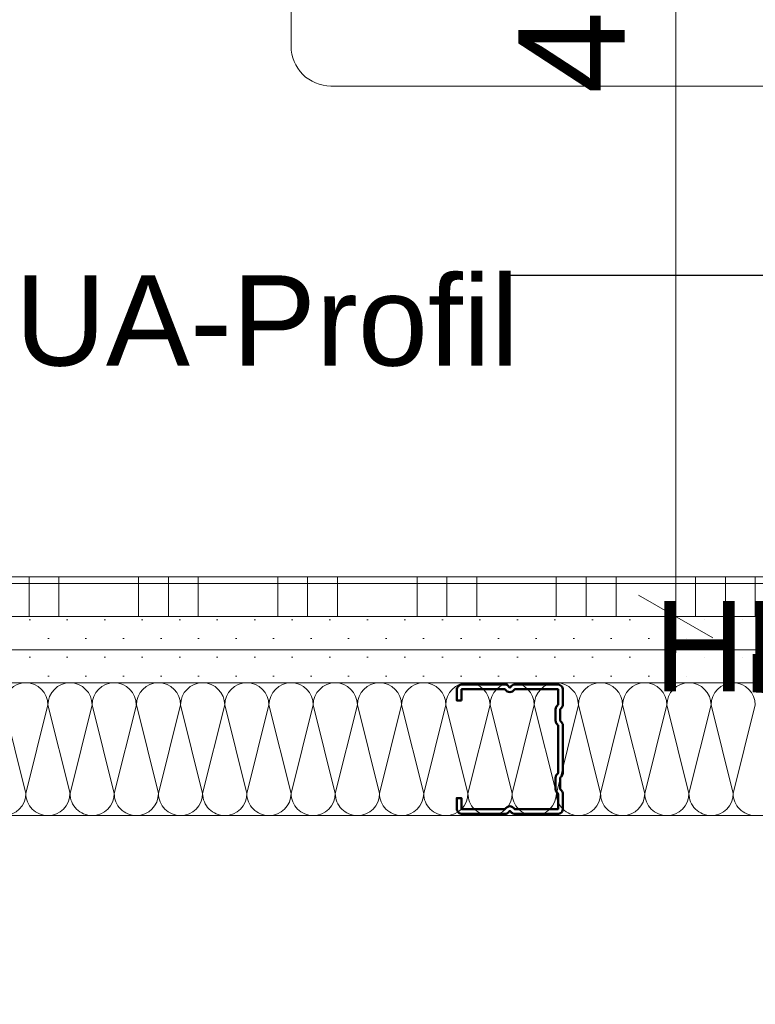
# Model space of a CAD drawing. Header units: metres. Extents: x -3.5 to 65.3, y -10.9 to 16.7.
# Tile 172 of 225: x 43.823 to 44.1, y 3.914 to 4.285. Entities that reach past the tile are written whole.
import ezdxf

# ---------------------------------------------------------------- set-up
doc = ezdxf.new("R2010")
doc.units = ezdxf.units.M
doc.header["$MEASUREMENT"] = 0
doc.linetypes.add('Wipeout_Contour', pattern=[1, 0, -1])
for name, color, linetype in [('102 - Bemaßung_ Beschriftung.Detail_ Ausschnitt', 7, 'Continuous'), ('654 - Abdeckung.Wand Belag', 7, 'Continuous'), ('660 - Unterkonstruktion.Trockenbau', 7, 'Continuous'), ('Neubau_102 - Bemaßung_ Beschriftung.Detail_ Ausschnitt', 7, 'Continuous'), ('Neubau_606 - Struktur.Wand Innen Ausbau', 7, 'Continuous'), ('Neubau_650 - Abdeckung.Fußboden Aufbau', 7, 'Continuous'), ('Neubau_702 - Einrichtung.Möbel Sanitär', 7, 'Continuous')]:
    doc.layers.add(name, color=color, linetype=linetype)
doc.styles.add('ERSTELLTER_STIL_1', font='txt')
doc.dimstyles.new('ERSTELLTER_STIL__3', dxfattribs={"dimtxt": 0.04, "dimasz": 0.02128, "dimexe": 0.18, "dimexo": 0.0625, "dimgap": 0, "dimtad": 1, "dimzin": 0, "dimdsep": 46, "dimtxsty": 'ERSTELLTER_STIL_1', "dimblk": 'ARROWHEAD_2', "dimblk1": 'ARROWHEAD_2', "dimblk2": 'ARROWHEAD_2', "dimcen": 0.09, "dimse1": 1, "dimse2": 1, "dimclrd": 7, "dimclre": 7, "dimclrt": 7, "dimazin": 0, "dimtfac": 1, "dimtdec": 4, "dimtmove": 0, "dimatfit": 3, "dimfxl": 1, "dimtolj": 1, "dimtzin": 0, "dimarcsym": 0})
doc.dimstyles.new('ERSTELLTER_STIL__4', dxfattribs={"dimtxt": 0.04, "dimasz": 0.02128, "dimexe": 0.18, "dimexo": 0.0625, "dimgap": 0, "dimtad": 1, "dimzin": 0, "dimdsep": 46, "dimtxsty": 'ERSTELLTER_STIL_1', "dimblk": 'ARROWHEAD_2', "dimblk1": 'ARROWHEAD_2', "dimblk2": 'ARROWHEAD_2', "dimcen": 0.09, "dimse1": 1, "dimse2": 1, "dimclrd": 7, "dimclre": 7, "dimclrt": 7, "dimazin": 0, "dimtfac": 1, "dimtdec": 4, "dimtmove": 2, "dimatfit": 3, "dimfxl": 1, "dimtolj": 1, "dimtzin": 0, "dimarcsym": 0})
doc.dimstyles.new('ERSTELLTER_STIL__6', dxfattribs={"dimtxt": 0.04, "dimasz": 0.02128, "dimexe": 0.18, "dimexo": 0.0625, "dimgap": 0, "dimtad": 1, "dimzin": 0, "dimdsep": 46, "dimtxsty": 'ERSTELLTER_STIL_1', "dimblk": 'ARROWHEAD_2', "dimblk1": 'ARROWHEAD_2', "dimblk2": 'ARROWHEAD_2', "dimcen": 0.09, "dimclrd": 7, "dimclre": 7, "dimclrt": 7, "dimazin": 0, "dimtfac": 1, "dimtdec": 4, "dimtmove": 0, "dimatfit": 3, "dimfxl": 1, "dimtolj": 1, "dimtzin": 0, "dimarcsym": 0})
doc.dimstyles.new('ERSTELLTER_STIL__7', dxfattribs={"dimtxt": 0.18, "dimasz": 0.010944, "dimexe": 0.18, "dimexo": 0.0625, "dimgap": 0, "dimtad": 0, "dimtih": 1, "dimtoh": 1, "dimdec": 4, "dimzin": 0, "dimdsep": 46, "dimcen": 0.09, "dimadec": 0, "dimazin": 0, "dimtfac": 1, "dimtdec": 4, "dimtmove": 0, "dimatfit": 3, "dimldrblk": 'ARROWHEAD_11', "dimfxl": 1, "dimtolj": 1, "dimtzin": 0, "dimarcsym": 0})
pattern_1 = [(45, (0, 0), (-0.0070710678, 0.0070710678), [0, -0.01])]

# ---------------------------------------------------------------- blocks, each defined once
blk = doc.blocks.new('*X80')
at = {"layer": 'Neubau_606 - Struktur.Wand Innen Ausbau', "color": 7, "linetype": 'Continuous', "lineweight": 5}
for p, q in [((43.81668, 4.02667), (43.82501, 3.99333)), ((43.83334, 4.02667), (43.82501, 3.99333)), ((43.83334, 4.02667), (43.84168, 3.99333)), ((43.85001, 4.02667), (43.84168, 3.99333)), ((43.85001, 4.02667), (43.85834, 3.99333)), ((43.86668, 4.02667), (43.85834, 3.99333)), ((43.86668, 4.02667), (43.87501, 3.99333)), ((43.88334, 4.02667), (43.87501, 3.99333)), ((43.88334, 4.02667), (43.89168, 3.99333)), ((43.90001, 4.02667), (43.89168, 3.99333)), ((43.90001, 4.02667), (43.90834, 3.99333)), ((43.91668, 4.02667), (43.90834, 3.99333)), ((43.91668, 4.02667), (43.92501, 3.99333)), ((43.93334, 4.02667), (43.92501, 3.99333)), ((43.93334, 4.02667), (43.94168, 3.99333)), ((43.95001, 4.02667), (43.94168, 3.99333)), ((43.95001, 4.02667), (43.95834, 3.99333)), ((43.96668, 4.02667), (43.95834, 3.99333)), ((43.96668, 4.02667), (43.97501, 3.99333)), ((43.98334, 4.02667), (43.97501, 3.99333)), ((43.98334, 4.02667), (43.99168, 3.99333)), ((44.00001, 4.02667), (43.99168, 3.99333)), ((44.00001, 4.02667), (44.00834, 3.99333)), ((44.01668, 4.02667), (44.00834, 3.99333)), ((44.01668, 4.02667), (44.02501, 3.99333)), ((44.03334, 4.02667), (44.02501, 3.99333)), ((44.03334, 4.02667), (44.04168, 3.99333)), ((44.05001, 4.02667), (44.04168, 3.99333)), ((44.05001, 4.02667), (44.05834, 3.99333)), ((44.06668, 4.02667), (44.05834, 3.99333)), ((44.06668, 4.02667), (44.07501, 3.99333)), ((44.08334, 4.02667), (44.07501, 3.99333)), ((44.08334, 4.02667), (44.09168, 3.99333)), ((44.10001, 4.02667), (44.09168, 3.99333))]:
    blk.add_line(p, q, dxfattribs=at)
for centre, start, end in [((43.82501, 4.02667), 89.9998, 179.9998), ((43.82501, 4.02667), 359.9998, 89.9998), ((43.84168, 4.02667), 89.9998, 179.9998), ((43.84168, 4.02667), 359.9998, 89.9998), ((43.85834, 4.02667), 89.9998, 179.9998), ((43.85834, 4.02667), 359.9998, 89.9998), ((43.87501, 4.02667), 89.9998, 179.9998), ((43.87501, 4.02667), 359.9998, 89.9998), ((43.89168, 4.02667), 89.9998, 179.9998), ((43.89168, 4.02667), 359.9998, 89.9998), ((43.90834, 4.02667), 89.9998, 179.9998), ((43.90834, 4.02667), 359.9998, 89.9998), ((43.92501, 4.02667), 89.9998, 179.9998), ((43.92501, 4.02667), 359.9998, 89.9998), ((43.94168, 4.02667), 89.9998, 179.9998), ((43.94168, 4.02667), 359.9998, 89.9998), ((43.95834, 4.02667), 89.9998, 179.9998), ((43.95834, 4.02667), 359.9998, 89.9998), ((43.97501, 4.02667), 89.9998, 179.9998), ((43.97501, 4.02667), 359.9998, 89.9998), ((43.99168, 4.02667), 89.9998, 179.9998), ((43.99168, 4.02667), 359.9998, 89.9998), ((44.00834, 4.02667), 89.9998, 179.9998), ((44.00834, 4.02667), 359.9998, 89.9998), ((44.02501, 4.02667), 89.9998, 179.9998), ((44.02501, 4.02667), 359.9998, 89.9998), ((44.04168, 4.02667), 89.9998, 179.9998), ((44.04168, 4.02667), 359.9998, 89.9998), ((44.05834, 4.02667), 89.9998, 179.9998), ((44.05834, 4.02667), 359.9998, 89.9998), ((44.07501, 4.02667), 89.9998, 179.9998), ((44.07501, 4.02667), 359.9998, 89.9998), ((44.09168, 4.02667), 89.9998, 179.9998), ((44.09168, 4.02667), 359.9998, 89.9998), ((43.81668, 3.99333), 269.9998, 359.9998), ((43.83334, 3.99333), 179.9998, 269.9998), ((43.83334, 3.99333), 269.9998, 359.9998), ((43.85001, 3.99333), 179.9998, 269.9998), ((43.85001, 3.99333), 269.9998, 359.9998), ((43.86668, 3.99333), 179.9998, 269.9998), ((43.86668, 3.99333), 269.9998, 359.9998), ((43.88334, 3.99333), 179.9998, 269.9998), ((43.88334, 3.99333), 269.9998, 359.9998), ((43.90001, 3.99333), 179.9998, 269.9998), ((43.90001, 3.99333), 269.9998, 359.9998), ((43.91668, 3.99333), 179.9998, 269.9998), ((43.91668, 3.99333), 269.9998, 359.9998), ((43.93334, 3.99333), 179.9998, 269.9998), ((43.93334, 3.99333), 269.9998, 359.9998), ((43.95001, 3.99333), 179.9998, 269.9998), ((43.95001, 3.99333), 269.9998, 359.9998), ((43.96668, 3.99333), 179.9998, 269.9998), ((43.96668, 3.99333), 269.9998, 359.9998), ((43.98334, 3.99333), 179.9998, 269.9998), ((43.98334, 3.99333), 269.9998, 359.9998), ((44.00001, 3.99333), 179.9998, 269.9998), ((44.00001, 3.99333), 269.9998, 359.9998), ((44.01668, 3.99333), 179.9998, 269.9998), ((44.01668, 3.99333), 269.9998, 359.9998), ((44.03334, 3.99333), 179.9998, 269.9998), ((44.03334, 3.99333), 269.9998, 359.9998), ((44.05001, 3.99333), 179.9998, 269.9998), ((44.05001, 3.99333), 269.9998, 359.9998), ((44.06668, 3.99333), 179.9998, 269.9998), ((44.06668, 3.99333), 269.9998, 359.9998), ((44.08334, 3.99333), 179.9998, 269.9998), ((44.08334, 3.99333), 269.9998, 359.9998), ((44.10001, 3.99333), 179.9998, 269.9998)]:
    blk.add_arc(centre, 0.00833, start, end, dxfattribs=at)
blk = doc.blocks.new('*X149')
at = {"layer": '654 - Abdeckung.Wand Belag', "color": 7, "linetype": 'Continuous', "lineweight": 5}
for p, q in [((43.785, 4.0725), (43.8375, 4.0725)), ((43.82625, 4.075), (43.82625, 4.06)), ((43.8375, 4.075), (43.8375, 4.06)), ((43.8375, 4.0725), (43.89, 4.0725)), ((43.8675, 4.075), (43.8675, 4.06)), ((43.87875, 4.075), (43.87875, 4.06)), ((43.89, 4.075), (43.89, 4.06)), ((43.89, 4.0725), (43.9425, 4.0725)), ((43.92, 4.075), (43.92, 4.06)), ((43.93125, 4.075), (43.93125, 4.06)), ((43.9425, 4.075), (43.9425, 4.06)), ((43.9425, 4.0725), (43.995, 4.0725)), ((43.9725, 4.075), (43.9725, 4.06)), ((43.98375, 4.075), (43.98375, 4.06)), ((43.995, 4.075), (43.995, 4.06)), ((43.995, 4.0725), (44.0475, 4.0725)), ((44.025, 4.075), (44.025, 4.06)), ((44.03625, 4.075), (44.03625, 4.06)), ((44.0475, 4.075), (44.0475, 4.06)), ((44.0475, 4.0725), (44.1, 4.0725)), ((44.0775, 4.075), (44.0775, 4.06)), ((44.08875, 4.075), (44.08875, 4.06)), ((44.1, 4.075), (44.1, 4.06)), ((44.1, 4.0725), (44.1525, 4.0725))]:
    blk.add_line(p, q, dxfattribs=at)
blk = doc.blocks.new('*D203')
at = {"layer": '102 - Bemaßung_ Beschriftung.Detail_ Ausschnitt', "color": 7, "linetype": 'Continuous', "lineweight": 5}
for p, q in [((44.15599, 3.99308), (44.18399, 3.97692)), ((44.19099, 3.985), (44.14899, 3.985)), ((44.16999, 3.795), (44.16999, 3.985)), ((44.15599, 3.80308), (44.18399, 3.78691)), ((44.19099, 3.795), (44.14899, 3.795)), ((44.16999, 3.72), (44.16999, 3.795))]:
    blk.add_line(p, q, dxfattribs=at)
at = {"layer": '102 - Bemaßung_ Beschriftung.Detail_ Ausschnitt', "color": 7, "lineweight": 5, "insert": (44.16199, 3.85964), "char_height": 0.04, "attachment_point": 7, "rotation": 90, "style": 'ERSTELLTER_STIL_1'}
blk.add_mtext('\\A1;{\\pql;\\fArial|b0|i0|c0|p38;19}', dxfattribs=at)
blk = doc.blocks.new('ARROWHEAD_2')
at = {"color": 0, "linetype": 'Continuous', "lineweight": 0}
for p, q in [((-0.378, -0.655), (0.378, 0.655)), ((0, 0), (-1, 0))]:
    blk.add_line(p, q, dxfattribs=at)
blk = doc.blocks.new('*D204')
at = {"layer": '102 - Bemaßung_ Beschriftung.Detail_ Ausschnitt', "color": 7, "linetype": 'Continuous', "lineweight": 5}
for p, q in [((44.15599, 4.06808), (44.18399, 4.05192)), ((44.19099, 4.06), (44.14899, 4.06)), ((44.16999, 3.985), (44.16999, 4.06)), ((44.15599, 3.99308), (44.18399, 3.97692))]:
    blk.add_line(p, q, dxfattribs=at)
at = {"layer": '102 - Bemaßung_ Beschriftung.Detail_ Ausschnitt', "color": 7, "lineweight": 5, "insert": (44.16242, 3.99731), "char_height": 0.04, "attachment_point": 7, "rotation": 90, "style": 'ERSTELLTER_STIL_1'}
blk.add_mtext('\\A1;{\\pql;\\fArial|b0|i0|c0|p38;7\\fArial|b0|i0|c0|p38;\\A1{\\H.66x;\\S5^  ;}}', dxfattribs=at)
at = {"color": 254, "linetype": 'Wipeout_Contour', "lineweight": 0, "ltscale": 177.310633}
blk.add_wipeout([(44.16949, 3.98981), (44.16949, 4.05519), (44.11449, 4.05519), (44.11449, 3.98981)], dxfattribs=at).dxf.layer = '102 - Bemaßung_ Beschriftung.Detail_ Ausschnitt'
blk = doc.blocks.new('*D205')
at = {"layer": '102 - Bemaßung_ Beschriftung.Detail_ Ausschnitt', "color": 7, "linetype": 'Continuous', "lineweight": 5}
for p, q in [((44.16999, 5.76), (44.16999, 5.77369)), ((44.18399, 5.75192), (44.15599, 5.76808)), ((44.19099, 5.76), (44.14899, 5.76)), ((44.16999, 4.06), (44.16999, 5.76)), ((44.15599, 4.06808), (44.18399, 4.05192)), ((44.19099, 4.06), (44.14899, 4.06))]:
    blk.add_line(p, q, dxfattribs=at)
at = {"layer": '102 - Bemaßung_ Beschriftung.Detail_ Ausschnitt', "color": 7, "lineweight": 5, "insert": (44.16199, 4.85679), "char_height": 0.04, "attachment_point": 7, "rotation": 90, "style": 'ERSTELLTER_STIL_1'}
blk.add_mtext('\\A1;{\\pql;\\fArial|b0|i0|c0|p38;1,70}', dxfattribs=at)
blk = doc.blocks.new('*D243')
at = {"layer": '102 - Bemaßung_ Beschriftung.Detail_ Ausschnitt', "color": 7, "linetype": 'Continuous', "lineweight": 5}
for p, q in [((44.05599, 4.54308), (44.08399, 4.52692)), ((44.09099, 4.535), (44.04899, 4.535)), ((44.06999, 4.06), (44.06999, 4.535)), ((44.05599, 4.06808), (44.08399, 4.05192)), ((44.09099, 4.06), (44.04899, 4.06)), ((44.06999, 4.04631), (44.06999, 4.06))]:
    blk.add_line(p, q, dxfattribs=at)
at = {"layer": '102 - Bemaßung_ Beschriftung.Detail_ Ausschnitt', "color": 7, "lineweight": 5, "insert": (44.06242, 4.25713), "char_height": 0.04, "attachment_point": 7, "rotation": 90, "style": 'ERSTELLTER_STIL_1'}
blk.add_mtext('\\A1;{\\pql;\\fArial|b0|i0|c0|p38;47\\fArial|b0|i0|c0|p38;\\A1{\\H.66x;\\S5^  ;}}', dxfattribs=at)
blk = doc.blocks.new('*D373')
at = {"layer": '102 - Bemaßung_ Beschriftung.Detail_ Ausschnitt', "color": 7, "linetype": 'Continuous', "lineweight": 5}
for p, q in [((43.66093, 4.308), (43.66093, 4.32169)), ((43.67493, 4.29992), (43.64693, 4.31608)), ((43.68193, 4.308), (43.63993, 4.308)), ((43.66093, 4.06), (43.66093, 4.308)), ((43.64693, 4.06808), (43.67493, 4.05192)), ((43.68193, 4.06), (43.63993, 4.06)), ((43.66093, 4.04631), (43.66093, 4.06))]:
    blk.add_line(p, q, dxfattribs=at)
at = {"layer": '102 - Bemaßung_ Beschriftung.Detail_ Ausschnitt', "color": 7, "lineweight": 5, "insert": (43.65337, 4.09033), "char_height": 0.04, "attachment_point": 7, "rotation": 90, "style": 'ERSTELLTER_STIL_1'}
blk.add_mtext('\\A1;{\\pql;\\fArial|b0|i0|c0|p38;24\\fArial|b0|i0|c0|p38;\\A1{\\H.66x;\\S8^  ;}}', dxfattribs=at)
blk = doc.blocks.new('*D429')
at = {"layer": '102 - Bemaßung_ Beschriftung.Detail_ Ausschnitt', "color": 7, "linetype": 'Continuous', "lineweight": 5}
for p, q in [((43.34737, 4.06808), (43.37537, 4.05192)), ((44.36999, 4.06), (43.34037, 4.06)), ((43.36137, 3.72), (43.36137, 4.06)), ((43.34737, 3.72808), (43.37537, 3.71192)), ((43.96499, 3.72), (43.34037, 3.72))]:
    blk.add_line(p, q, dxfattribs=at)
at = {"color": 254, "linetype": 'Wipeout_Contour', "lineweight": 0, "ltscale": 174.04176}
blk.add_wipeout([(43.36087, 3.85214), (43.36087, 3.92785), (43.30587, 3.92785), (43.30587, 3.85214)], dxfattribs=at).dxf.layer = '102 - Bemaßung_ Beschriftung.Detail_ Ausschnitt'
at = {"layer": '102 - Bemaßung_ Beschriftung.Detail_ Ausschnitt', "color": 7, "lineweight": 5, "insert": (43.35337, 3.85964), "char_height": 0.04, "attachment_point": 7, "rotation": 90, "style": 'ERSTELLTER_STIL_1'}
blk.add_mtext('\\A1;{\\pql;\\fArial|b0|i0|c0|p38;34}', dxfattribs=at)
blk = doc.blocks.new('*D430')
at = {"layer": '102 - Bemaßung_ Beschriftung.Detail_ Ausschnitt', "color": 7, "linetype": 'Continuous', "lineweight": 5}
for p, q in [((43.36137, 5.76), (43.36137, 5.77369)), ((43.37537, 5.75192), (43.34737, 5.76808)), ((43.38237, 5.76), (43.34037, 5.76)), ((43.36137, 4.06), (43.36137, 5.76)), ((43.34737, 4.06808), (43.37537, 4.05192)), ((44.36999, 4.06), (43.34037, 4.06))]:
    blk.add_line(p, q, dxfattribs=at)
at = {"color": 254, "linetype": 'Wipeout_Contour', "lineweight": 0, "ltscale": 174.45378}
blk.add_wipeout([(43.36087, 4.84929), (43.36087, 4.97071), (43.30587, 4.97071), (43.30587, 4.84929)], dxfattribs=at).dxf.layer = '102 - Bemaßung_ Beschriftung.Detail_ Ausschnitt'
at = {"layer": '102 - Bemaßung_ Beschriftung.Detail_ Ausschnitt', "color": 7, "lineweight": 5, "insert": (43.35337, 4.85679), "char_height": 0.04, "attachment_point": 7, "rotation": 90, "style": 'ERSTELLTER_STIL_1'}
blk.add_mtext('\\A1;{\\pql;\\fArial|b0|i0|c0|p38;1,70}', dxfattribs=at)
blk = doc.blocks.new('ARROWHEAD_11')
at = {"color": 0, "linetype": 'Continuous', "lineweight": 0}
blk.add_line((0, 0), (-1, 0), dxfattribs=at)
at = {"color": 0, "linetype": 'Continuous', "lineweight": 0, "const_width": 0.25, "flags": 128}
blk.add_lwpolyline([(-0.125, 0, 1), (0.125, 0, 1)], format="xyb", close=True, dxfattribs=at)

msp = doc.modelspace()

# ---------------------------------------------------------------- hatches: boundary and pattern name
at = {"layer": 'Neubau_606 - Struktur.Wand Innen Ausbau', "linetype": 'Continuous', "lineweight": 0, "true_color": 0x000000}
h = msp.add_hatch(dxfattribs=at)
h.set_pattern_fill('Gips_0001', color=18, style=0, pattern_type=2)
h.set_pattern_definition(pattern_1)
h.paths.add_polyline_path([(43.55749, 4.0475), (44.36999, 4.0475), (44.36999, 4.06), (43.55749, 4.06)])
h = msp.add_hatch(dxfattribs=at)
h.set_pattern_fill('Gips_0001', color=18, style=0, pattern_type=2)
h.set_pattern_definition(pattern_1)
h.paths.add_polyline_path([(43.56999, 4.035), (44.38249, 4.035), (44.38249, 4.0475), (43.56999, 4.0475)])
at = {"layer": 'Neubau_650 - Abdeckung.Fußboden Aufbau', "linetype": 'Continuous', "lineweight": 13, "true_color": 0xafafaf}
h = msp.add_hatch(dxfattribs=at)
h.set_pattern_fill('Raster_60x60_Fuge_2mm_0001', color=253, style=0, pattern_type=2)
h.set_pattern_definition([(0, (42.61, 4.91), (0, 0.602), []), (90, (42.61, 4.91), (-0.602, 0), [])])
h.paths.add_polyline_path([(42.22499, 3.935), (43.54499, 3.935), (43.54499, 4.06), (44.36999, 4.06), (44.36999, 5.76), (42.22499, 5.76)])

# ---------------------------------------------------------------- linework, layer by layer
at = {"layer": '654 - Abdeckung.Wand Belag', "color": 7, "linetype": 'Continuous', "lineweight": 5, "flags": 128}
for points in [[(44.35499, 4.075), (43.54499, 4.075)], [(43.54499, 4.06), (44.35499, 4.06)]]:
    msp.add_lwpolyline(points, dxfattribs=at)
at = {"layer": 'Neubau_606 - Struktur.Wand Innen Ausbau', "color": 1, "linetype": 'Continuous', "lineweight": 5}
for p, q in [((44.38249, 4.0475), (43.56999, 4.0475)), ((44.38249, 4.035), (43.61999, 4.035))]:
    msp.add_line(p, q, dxfattribs=at)
at = {"layer": 'Neubau_606 - Struktur.Wand Innen Ausbau', "color": 1, "linetype": 'Continuous', "lineweight": 5, "flags": 128}
for points in [[(44.36999, 4.06), (43.55749, 4.06)], [(43.61999, 3.985), (44.39499, 3.985)]]:
    msp.add_lwpolyline(points, dxfattribs=at)
at = {"layer": 'Neubau_650 - Abdeckung.Fußboden Aufbau', "color": 1, "linetype": 'Continuous', "lineweight": 13, "flags": 128}
msp.add_lwpolyline([(42.22499, 3.935), (42.22499, 5.76), (44.36999, 5.76), (44.36999, 4.06), (43.54499, 4.06), (43.54499, 3.935), (43.20999, 3.935)], dxfattribs=at)
at = {"layer": 'Neubau_702 - Einrichtung.Möbel Sanitär', "color": 1, "linetype": 'Continuous', "lineweight": 9, "flags": 128}
msp.add_lwpolyline([(44.36999, 4.275), (44.36999, 4.795, 0.414214), (44.35499, 4.81), (43.93999, 4.81, 0.414214), (43.92499, 4.795), (43.92499, 4.275, 0.414214), (43.93999, 4.26), (44.35499, 4.26, 0.414214)], format="xyb", close=True, dxfattribs=at)

# ---------------------------------------------------------------- block references
at = {"layer": '654 - Abdeckung.Wand Belag', "color": 7, "lineweight": 5}
msp.add_blockref('*X149', (0, 0), dxfattribs=at)
at = {"layer": 'Neubau_606 - Struktur.Wand Innen Ausbau', "color": 1, "lineweight": 13}
msp.add_blockref('*X80', (0, 0), dxfattribs=at)

# ---------------------------------------------------------------- dimensions: what is measured, and where the dimension line sits
at = {"layer": '102 - Bemaßung_ Beschriftung.Detail_ Ausschnitt', "color": 7, "linetype": 'Continuous', "lineweight": 5}
dim = msp.add_linear_dim(base=(44.16999, 3.985), p1=(43.86499, 3.795), p2=(44.44499, 3.985), angle=90, dimstyle='ERSTELLTER_STIL__3', dxfattribs=at)
dim.commit()
dim.dimension.update_dxf_attribs({"geometry": '*D203', "text_midpoint": (44.14199, 3.89014), "dimtype": 160, "text_rotation": 90})

# ---------------------------------------------------------------- next in the draw order: dimensions: what is measured, and where the dimension line sits
dim = msp.add_linear_dim(base=(44.169988, 4.060001), p1=(44.444988, 3.984999), p2=(43.544988, 4.060001), angle=90, dimstyle='ERSTELLTER_STIL__3', dxfattribs=at)
dim.commit()
dim.dimension.update_dxf_attribs({"geometry": '*D204', "text_midpoint": (44.141988, 4.066576), "dimtype": 160, "text_rotation": 90})

# ---------------------------------------------------------------- next in the draw order: dimensions: what is measured, and where the dimension line sits
for base, p1, p2, dimstyle, picture, middle in [((44.16999, 5.76), (43.54499, 4.06), (44.36999, 5.76), 'ERSTELLTER_STIL__3', '*D205', (44.14199, 4.90874)), ((44.069988, 4.535001), (44.369988, 4.059999), (44.469988, 4.535001), 'ERSTELLTER_STIL__3', '*D243', (44.041988, 4.341646)), ((43.66093, 4.308), (44.36999, 4.06), (43.81399, 4.308), 'ERSTELLTER_STIL__4', '*D373', (43.63293, 4.17485))]:
    dim = msp.add_linear_dim(base=base, p1=p1, p2=p2, angle=90, dimstyle=dimstyle, dxfattribs=at)
    dim.commit()
    dim.dimension.update_dxf_attribs({"geometry": picture, "text_midpoint": middle, "dimtype": 160, "text_rotation": 90})

# ---------------------------------------------------------------- next in the draw order: dimensions: what is measured, and where the dimension line sits
dim = msp.add_linear_dim(base=(43.36137, 4.06), p1=(43.96499, 3.72), p2=(44.36999, 4.06), angle=90, dimstyle='ERSTELLTER_STIL__6', dxfattribs=at)
dim.commit()
dim.dimension.update_dxf_attribs({"geometry": '*D429', "text_midpoint": (43.33337, 3.89014), "dimtype": 160, "text_rotation": 90})

# ---------------------------------------------------------------- next in the draw order: linework, layer by layer
at = {"layer": '660 - Unterkonstruktion.Trockenbau', "color": 7, "linetype": 'Continuous', "lineweight": 50, "flags": 128}
msp.add_lwpolyline([(43.98924, 4.0284), (43.98749, 4.0284), (43.98749, 4.0324, -0.414214), (43.98949, 4.0344), (44.00554, 4.0344, -0.267949), (44.00727, 4.0334, 0.57735), (44.0077, 4.0334, -0.267949), (44.00944, 4.0344), (44.02549, 4.0344, -0.414214), (44.02749, 4.0324), (44.02749, 4.0269, -0.250492), (44.0266, 4.02524, 0.250492), (44.02649, 4.02503), (44.02649, 4.02077, 0.250492), (44.0266, 4.02056, -0.250492), (44.02749, 4.0189), (44.02749, 4.0011, -0.250492), (44.0266, 3.99944, 0.250492), (44.02649, 3.99923), (44.02649, 3.99497, 0.250492), (44.0266, 3.99476, -0.250492), (44.02749, 3.9931), (44.02749, 3.9876, -0.414214), (44.02549, 3.9856), (44.00944, 3.9856, -0.267949), (44.0077, 3.9866, 0.57735), (44.00727, 3.9866, -0.267949), (44.00554, 3.9856), (43.98949, 3.9856, -0.414214), (43.98749, 3.9876), (43.98749, 3.9916), (43.98924, 3.9916), (43.98924, 3.9876, 0.414214), (43.98949, 3.98735), (44.00554, 3.98735, 0.267949), (44.00576, 3.98747, -0.57735), (44.00922, 3.98747, 0.267949), (44.00944, 3.98735), (44.02549, 3.98735, 0.414214), (44.02574, 3.9876), (44.02574, 3.9931, 0.250492), (44.02563, 3.99331, -0.250492), (44.02474, 3.99497), (44.02474, 3.99923, -0.250492), (44.02563, 4.00089, 0.250492), (44.02574, 4.0011), (44.02574, 4.0189, 0.250492), (44.02563, 4.01911, -0.250492), (44.02474, 4.02077), (44.02474, 4.02503, -0.250492), (44.02563, 4.02669, 0.250492), (44.02574, 4.0269), (44.02574, 4.0324, 0.414214), (44.02549, 4.03265), (44.00944, 4.03265, 0.267949), (44.00922, 4.03252, -0.57735), (44.00576, 4.03252, 0.267949), (44.00554, 4.03265), (43.98949, 4.03265, 0.414214), (43.98924, 4.0324)], format="xyb", close=True, dxfattribs=at)

# ---------------------------------------------------------------- next in the draw order: dimensions: what is measured, and where the dimension line sits
at = {"layer": '102 - Bemaßung_ Beschriftung.Detail_ Ausschnitt', "color": 7, "linetype": 'Continuous', "lineweight": 5}
dim = msp.add_linear_dim(base=(43.36137, 5.76), p1=(44.36999, 4.06), p2=(43.72999, 5.76), angle=90, dimstyle='ERSTELLTER_STIL__6', dxfattribs=at)
dim.commit()
dim.dimension.update_dxf_attribs({"geometry": '*D430', "text_midpoint": (43.33337, 4.90874), "dimtype": 160, "text_rotation": 90})

# ---------------------------------------------------------------- next in the draw order: texts
at = {"layer": 'Neubau_102 - Bemaßung_ Beschriftung.Detail_ Ausschnitt', "color": 7, "linetype": 'Continuous', "lineweight": 9, "insert": (43.91591, 4.18861), "char_height": 0.034, "attachment_point": 2, "style": 'ERSTELLTER_STIL_1'}
msp.add_mtext('\\A1;{\\pqc;\\fArial|b0|i0|c0|p38;UA-Profil}', dxfattribs=at)
at = {"layer": 'Neubau_102 - Bemaßung_ Beschriftung.Detail_ Ausschnitt', "color": 7, "linetype": 'Continuous', "lineweight": 9, "insert": (44.21886, 4.11758), "char_height": 0.034, "attachment_point": 2, "line_spacing_factor": 0.913298, "style": 'ERSTELLTER_STIL_1'}
msp.add_mtext('\\A1;{\\pqc;\\fArial|b0|i0|c0|p38;TW-ST03\\P\\pqc;\\fArial|b0|i0|c0|p38;HLS BD Ø 100}', dxfattribs=at)

# ---------------------------------------------------------------- next in the draw order: leaders
at = {"layer": 'Neubau_102 - Bemaßung_ Beschriftung.Detail_ Ausschnitt', "color": 1, "linetype": 'Continuous', "lineweight": 13, "annotation_type": 0, "has_hookline": 1, "hookline_direction": 1}
for points, text_width in [([(44.39678, 4.28432), (44.30884, 4.18861), (44.0073, 4.18861)], 0.18278), ([(44.7984, 3.8075), (44.48054, 4.11758), (44.37276, 4.11758)], 0.3078)]:
    msp.add_leader(points, dimstyle='ERSTELLTER_STIL__7', dxfattribs=dict(at, text_width=text_width))

doc.saveas('drawing.dxf')
